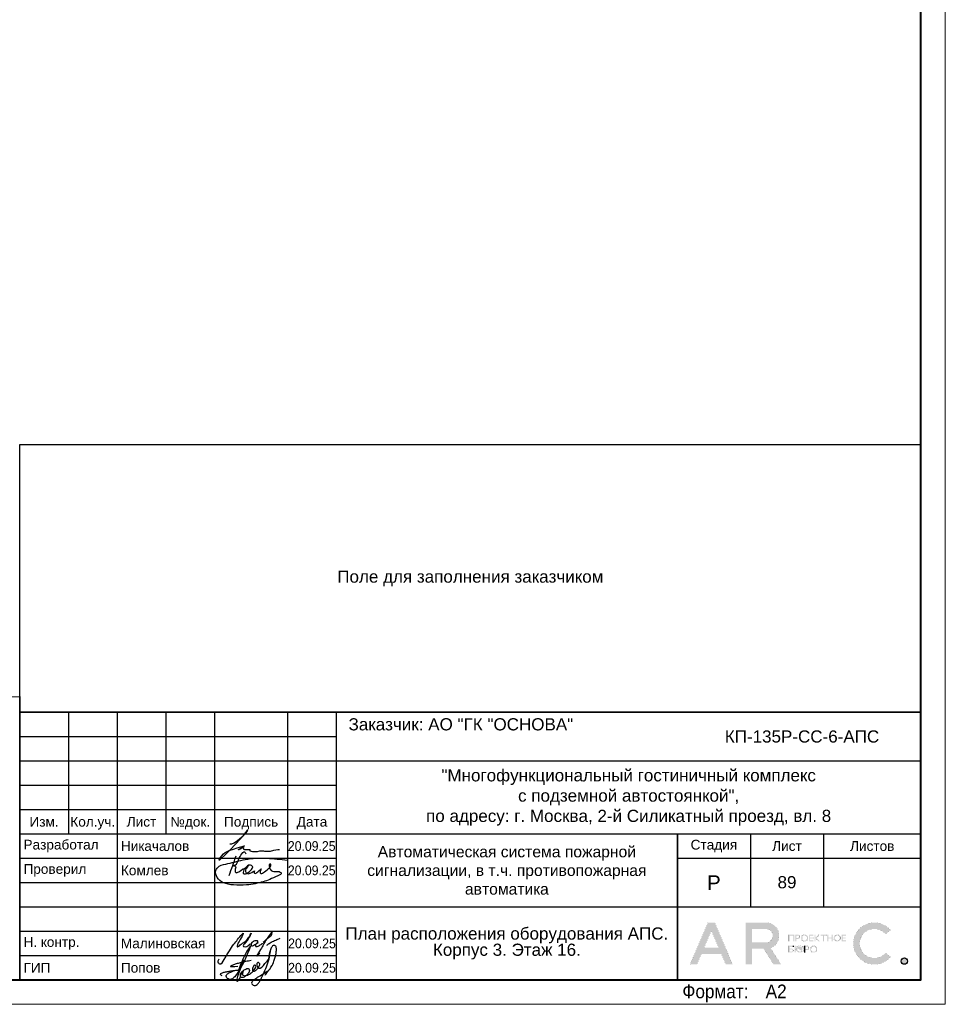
# Model space of a CAD drawing. Header units: millimetres. Extents: x -195178 to 1761886, y 140622 to 301105.
# Tile 86 of 131: x 871651 to 890651, y 182305 to 202531. Entities that reach past the tile are written whole.
import ezdxf
from ezdxf.enums import TextEntityAlignment as Align

# ---------------------------------------------------------------- set-up
doc = ezdxf.new("R2010")
doc.units = ezdxf.units.MM
doc.layers.get('Defpoints').update_dxf_attribs({"color": 252})
for name, color, linetype, lineweight in [('DB CP Оформление', 7, 'Continuous', 25), ('Охрана входов', 252, 'Continuous', 30), ('Рамка', 7, 'Continuous', 18)]:
    doc.layers.add(name, color=color, linetype=linetype, lineweight=lineweight)
doc.layers.add('DB CP Подписи', color=7, linetype='Continuous', lineweight=25, true_color=0x0a45f5)
doc.layers.add('Автоматика', color=1, linetype='Continuous')
doc.layers.add('формат', color=250, linetype='Continuous')
doc.styles.add('Arial', font='arial.ttf', dxfattribs={"width": 0.9, "height": 699.9999999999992})
doc.styles.add('CP.Text', font='arial.ttf')
doc.styles.add('CP.Text дата', font='arial.ttf', dxfattribs={"width": 0.9})

# ---------------------------------------------------------------- blocks, each defined once
blk = doc.blocks.new('*U29')
at = {"color": 0, "lineweight": 0}
blk.add_lwpolyline([(-594, 4.393872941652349e-15), (6.661338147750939e-14, 6.661338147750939e-14), (3.331937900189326e-14, 420.0000000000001), (-594.0000000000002, 420.0000000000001)], close=True, dxfattribs=at)
at = {"lineweight": 40}
blk.add_lwpolyline([(-574, 5.000000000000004), (-4.999999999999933, 5.000000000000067), (-4.999999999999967, 415.0000000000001), (-574.0000000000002, 415.0000000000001)], close=True, dxfattribs=at)
at = {"style": 'Arial', "width": 0.9}
blk.add_text('Формат:', height=2.8, dxfattribs=at).set_placement((-53.97311837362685, 1.250000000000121))
at = {"style": 'Arial', "width": 0.9, "flags": 8}
blk.add_attdef('FORMAT', (-36.87188609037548, 1.257088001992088), '', height=2.8, dxfattribs=at)
blk = doc.blocks.new('Попов')
at = {"layer": 'DB CP Подписи', "color": 160, "true_color": 0x0a45f5}
for points in [[(7.394956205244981, 7.032094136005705), (4.284556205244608, 0.8400941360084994), (3.982156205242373, 0.4944941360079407), (3.665356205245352, 0.2583778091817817), (3.190156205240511, 0.09837780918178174), (2.801356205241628, 0.2064941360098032), (2.509696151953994, 0.451294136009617), (2.383756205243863, 0.7680941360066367), (2.429696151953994, 0.9984941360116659), (2.62855620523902, 1.243294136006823), (3.319756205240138, 1.603294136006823), (3.895756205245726, 1.848094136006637), (4.370956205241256, 1.992094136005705), (4.918156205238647, 1.992094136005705)], [(7.394956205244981, 7.032094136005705), (6.962956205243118, 6.427294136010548), (4.918156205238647, 1.992094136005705)], [(8.094156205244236, 0.03369413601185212), (8.828556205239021, 0.5520941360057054), (9.980556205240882, 1.272094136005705), (10.85895620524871, 1.761694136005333), (10.41255620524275, 1.084894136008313), (11.57895620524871, 2.611294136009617), (12.16935620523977, 3.84969413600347), (12.471756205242, 4.713694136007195), (12.629696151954, 5.419294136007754), (12.689696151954, 6.2400941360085), (12.54375620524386, 6.945694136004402), (12.34215620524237, 7.075294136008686), (12.03975620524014, 7.075294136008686), (11.64969615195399, 6.6000941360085), (11.379696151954, 5.779294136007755), (11.21895620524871, 4.728094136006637), (10.72935620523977, 3.014494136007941), (9.418956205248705, 0.0336941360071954)], [(3.521356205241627, 2.971294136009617), (4.126156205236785, 3.244894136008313), (4.932556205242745, 3.475294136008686), (6.444556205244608, 3.835294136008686), (7.495756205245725, 4.080094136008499)], [(5.979696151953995, 4.069175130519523), (4.859696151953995, -0.1216221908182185), (5.311356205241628, 0.624094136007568), (5.311356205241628, 0.8688941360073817), (5.624396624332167, 1.697142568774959), (6.247356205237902, 2.150494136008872), (6.650556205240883, 2.323294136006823), (6.909756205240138, 2.323294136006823), (7.125756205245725, 2.150494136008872), (7.125756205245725, 1.747294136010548), (6.82335620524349, 1.243294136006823), (6.333756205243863, 0.7968941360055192), (5.714556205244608, 0.5088941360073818), (5.412156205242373, 0.5952941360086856), (5.49855620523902, 1.286494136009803), (5.817585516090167, 1.879286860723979), (5.714556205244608, 1.286494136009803), (5.829756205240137, 0.9552941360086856), (6.146556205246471, 0.8832941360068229), (6.794556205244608, 1.012894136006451), (7.528956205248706, 1.459294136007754), (8.119356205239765, 2.064094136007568), (8.407356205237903, 2.510494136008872), (8.407356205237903, 2.899294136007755), (8.320956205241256, 3.028894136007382), (8.090556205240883, 2.956894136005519), (7.816956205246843, 2.366494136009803), (7.816956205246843, 1.963294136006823), (7.989756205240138, 1.776094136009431), (8.364156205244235, 1.891294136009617), (8.82495620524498, 2.323294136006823), (9.055356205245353, 2.697694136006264), (9.271356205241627, 3.302494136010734), (9.012156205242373, 3.561694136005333), (8.882556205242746, 3.561694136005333), (8.709696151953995, 3.3600941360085), (8.709696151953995, 2.978377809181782), (9.039696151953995, 2.408377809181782), (10.349696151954, 3.378377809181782), (11.11969615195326, 4.410259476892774), (11.27818451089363, 5.133235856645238), (11.35539592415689, 5.654323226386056), (11.38831620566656, 5.819447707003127), (11.35539592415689, 5.654323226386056)], [(3.521356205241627, 2.971294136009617), (3.294445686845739, 2.859738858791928), (4.789696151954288, 2.859738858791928)], [(1.534156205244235, 0.8688941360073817), (1.303756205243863, 1.041694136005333), (1.217356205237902, 1.214494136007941), (1.447756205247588, 1.416094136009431), (2.038156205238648, 1.603294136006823), (2.815756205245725, 1.761694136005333), (3.506956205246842, 1.876894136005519), (4.357209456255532, 1.989153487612), (4.918156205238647, 1.992094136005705)]]:
    blk.add_spline(points, degree=3, dxfattribs=at)
at = {"layer": 'DB CP Подписи'}
blk.add_spline([(8.094156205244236, 0.03369413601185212), (7.791756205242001, -0.2544480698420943), (7.618956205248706, -0.4847058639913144), (7.618956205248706, -0.8015058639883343), (7.950156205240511, -1.060705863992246), (8.569356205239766, -1.060705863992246), (8.943756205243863, -0.7583058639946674), (9.116556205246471, -0.4991058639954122), (9.418956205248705, 0.0336941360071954)], degree=3, dxfattribs=at)
blk = doc.blocks.new('A$Cf51998ab')
at = {"layer": 'DB CP Подписи'}
for points in [[(2.024743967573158, 7.175397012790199), (0.02474396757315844, 3.175397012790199), (2.524743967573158, 0.1753970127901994), (9.524743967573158, 6.675397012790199), (17.02474396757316, 19.1753970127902), (23.52474396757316, 28.6753970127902), (29.02474396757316, 35.6753970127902), (35.52474396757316, 43.6753970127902), (36.52474396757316, 44.6753970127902), (30.02474396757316, 30.6753970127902), (28.52474396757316, 26.1753970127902), (28.52474396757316, 25.1753970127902), (31.52474396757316, 26.6753970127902), (36.02474396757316, 30.1753970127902), (43.52474396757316, 36.1753970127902), (45.52474396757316, 39.1753970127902), (47.52474396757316, 42.6753970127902), (47.52474396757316, 43.1753970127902), (48.02474396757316, 44.1753970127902), (40.52474396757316, 31.1753970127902), (37.52474396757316, 25.6753970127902), (40.52474396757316, 25.1753970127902), (47.02474396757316, 28.6753970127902), (47.52474396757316, 29.1753970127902)], [(66.52474396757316, 31.6753970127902), (75.02474396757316, 39.1753970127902), (79.02474396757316, 43.6753970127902), (79.52474396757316, 46.6753970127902), (75.02474396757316, 41.6753970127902), (69.02474396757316, 32.6753970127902), (61.02474396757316, 18.6753970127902), (57.02474396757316, 11.6753970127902), (61.52474396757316, 15.6753970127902)], [(57.52474396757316, 34.1753970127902), (54.52474396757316, 34.1753970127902), (50.02474396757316, 31.1753970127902), (49.52474396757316, 26.1753970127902), (54.02474396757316, 27.6753970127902), (56.02474396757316, 29.1753970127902), (58.02474396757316, 33.1753970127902), (57.52474396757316, 34.1753970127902)], [(59.02474396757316, 30.6753970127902), (55.49455854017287, 28.71229258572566), (55.52474396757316, 25.6753970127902), (57.52474396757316, 25.6753970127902), (62.02474396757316, 27.6753970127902), (65.02474396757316, 29.6753970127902), (65.52474396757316, 30.1753970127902)], [(71.80259313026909, 27.23596012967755), (75.18207571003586, 30.02247973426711), (81.43411698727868, 33.40007838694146), (87.77064376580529, 36.27103771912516), (91.06563812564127, 37.45319772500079)]]:
    blk.add_spline(points, degree=3, dxfattribs=at)
blk = doc.blocks.new('Лого')
at = {"layer": 'DB CP Оформление'}
h = blk.add_hatch(color=0, dxfattribs=at)
edge = h.paths.add_edge_path()
edge.add_line((-3.149615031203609, 491.8564630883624), (-2.145539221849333, 491.0307320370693))
edge.add_arc((-5.466713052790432, 493.7619962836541), 4.300000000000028, 39.43316774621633, 320.5668322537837, ccw=False)
edge.add_line((-2.145539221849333, 496.4932605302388), (-3.149615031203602, 495.6675294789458))
edge.add_arc((-5.466713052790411, 493.7619962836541), 3.000000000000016, 39.43316774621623, 320.5668322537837)
edge = h.paths.add_edge_path()
edge.add_arc((0.7039796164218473, 490.1453402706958), 0.65, 0, 360)
h.paths.add_polyline_path([(-38.91856638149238, 496.3972109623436), (-37.43639440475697, 492.9290438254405), (-40.40073835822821, 492.9290438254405)], flags=16)
edge = h.paths.add_edge_path(flags=16)
edge.add_line((-30.56831019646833, 493.9825875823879), (-27.63778042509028, 493.9825875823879))
edge.add_arc((-27.63778042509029, 495.2825875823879), 1.299999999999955, 270.0000000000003, 360.0000000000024)
edge.add_line((-26.33778042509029, 495.2825875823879), (-26.33778042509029, 495.4512324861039))
edge.add_arc((-27.63778042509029, 495.4512324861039), 1.300000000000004, 359.9999999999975, 449.9999999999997)
edge.add_line((-27.63778042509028, 496.7512324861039), (-30.56831019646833, 496.7512324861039))
edge.add_line((-30.56831019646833, 496.7512324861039), (-30.56831019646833, 493.9825875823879))
h.paths.add_polyline_path([(-35.9689509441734, 489.4953402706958), (-36.88082038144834, 491.6290438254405), (-40.956312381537, 491.6290438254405), (-41.8681818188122, 489.4953402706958), (-43.28192242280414, 489.4953402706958), (-39.6254366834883, 498.0512324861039), (-38.21169607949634, 498.0512324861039), (-34.55521034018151, 489.4953402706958)])
edge = h.paths.add_edge_path()
edge.add_line((-30.56831019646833, 489.4953402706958), (-31.86831019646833, 489.4953402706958))
edge.add_line((-31.86831019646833, 489.4953402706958), (-31.86831019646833, 498.0512324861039))
edge.add_line((-31.86831019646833, 498.0512324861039), (-27.63778042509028, 498.0512324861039))
edge.add_arc((-27.63778042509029, 495.4512324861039), 2.600000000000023, 0, 89.99999999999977, ccw=False)
edge.add_line((-25.03778042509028, 495.4512324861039), (-25.03778042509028, 495.2825875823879))
edge.add_arc((-27.63778042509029, 495.2825875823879), 2.600000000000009, -70.23716168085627, 0, ccw=False)
edge.add_line((-26.75864866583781, 492.8357268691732), (-24.6131234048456, 489.4953402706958))
edge.add_line((-24.6131234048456, 489.4953402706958), (-26.15818166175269, 489.4953402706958))
edge.add_line((-26.15818166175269, 489.4953402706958), (-28.20534579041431, 492.6825875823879))
edge.add_line((-28.20534579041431, 492.6825875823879), (-30.56831019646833, 492.6825875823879))
edge.add_line((-30.56831019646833, 492.6825875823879), (-30.56831019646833, 489.4953402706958))
edge = h.paths.add_edge_path(flags=16)
edge.add_line((-21.27053753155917, 492.6928723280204), (-21.27053753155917, 492.5228723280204))
edge.add_arc((-20.82053753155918, 492.5228723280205), 0.4499999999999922, 180.0000000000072, 270.0000000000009)
edge.add_line((-20.82053753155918, 492.0728723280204), (-20.69150461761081, 492.0728723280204))
edge.add_arc((-20.6915046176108, 492.5228723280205), 0.4500000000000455, 269.9999999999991, 359.9999999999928)
edge.add_line((-20.24150461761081, 492.5228723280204), (-20.24150461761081, 492.6928723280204))
edge.add_arc((-20.69150461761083, 492.6928723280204), 0.4500000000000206, 0, 89.99999999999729)
edge.add_line((-20.69150461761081, 493.1428723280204), (-20.82053753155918, 493.1428723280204))
edge.add_arc((-20.82053753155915, 492.6928723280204), 0.4500000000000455, 90.00000000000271, 180)
edge = h.paths.add_edge_path(flags=17)
edge.add_line((-21.62964566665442, 491.9228723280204), (-21.62964566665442, 492.5328723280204))
edge.add_line((-21.62964566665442, 492.5328723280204), (-21.45053753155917, 492.5328723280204))
edge.add_line((-21.45053753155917, 492.5328723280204), (-21.45053753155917, 492.5228723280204))
edge.add_arc((-20.85053753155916, 492.5228723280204), 0.6000000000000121, 180, 269.999999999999)
edge.add_line((-20.85053753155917, 491.9228723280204), (-20.66150461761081, 491.9228723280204))
edge.add_arc((-20.66150461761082, 492.5228723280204), 0.6000000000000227, 270.000000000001, 360)
edge.add_line((-20.06150461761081, 492.5228723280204), (-20.06150461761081, 492.6928723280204))
edge.add_arc((-20.66150461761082, 492.6928723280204), 0.6000000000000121, 0, 89.99999999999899)
edge.add_line((-20.66150461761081, 493.2928723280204), (-20.85053753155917, 493.2928723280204))
edge.add_arc((-20.85053753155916, 492.6928723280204), 0.6000000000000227, 90.00000000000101, 180)
edge.add_line((-21.45053753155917, 492.6928723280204), (-21.45053753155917, 492.6828723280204))
edge.add_line((-21.45053753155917, 492.6828723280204), (-21.62964566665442, 492.6828723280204))
edge.add_line((-21.62964566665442, 492.6828723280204), (-21.62964566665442, 493.2928723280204))
edge.add_line((-21.62964566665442, 493.2928723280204), (-21.80964566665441, 493.2928723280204))
edge.add_line((-21.80964566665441, 493.2928723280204), (-21.80964566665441, 491.9228723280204))
edge.add_line((-21.80964566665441, 491.9228723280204), (-21.62964566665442, 491.9228723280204))
edge = h.paths.add_edge_path(flags=16)
edge.add_line((-18.44160413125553, 492.6928723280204), (-18.44160413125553, 492.5228723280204))
edge.add_arc((-17.99160413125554, 492.5228723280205), 0.4499999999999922, 180.0000000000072, 270.0000000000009)
edge.add_line((-17.99160413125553, 492.0728723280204), (-17.86257121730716, 492.0728723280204))
edge.add_arc((-17.86257121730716, 492.5228723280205), 0.4500000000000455, 269.9999999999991, 359.9999999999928)
edge.add_line((-17.41257121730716, 492.5228723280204), (-17.41257121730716, 492.6928723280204))
edge.add_arc((-17.86257121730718, 492.6928723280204), 0.4500000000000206, 0, 89.99999999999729)
edge.add_line((-17.86257121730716, 493.1428723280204), (-17.99160413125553, 493.1428723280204))
edge.add_arc((-17.99160413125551, 492.6928723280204), 0.4500000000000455, 90.00000000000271, 180)
edge = h.paths.add_edge_path()
edge.add_line((-18.62160413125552, 492.6928723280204), (-18.62160413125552, 492.5228723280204))
edge.add_arc((-18.02160413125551, 492.5228723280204), 0.6000000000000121, 180, 269.999999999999)
edge.add_line((-18.02160413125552, 491.9228723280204), (-17.83257121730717, 491.9228723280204))
edge.add_arc((-17.83257121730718, 492.5228723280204), 0.6000000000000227, 270.000000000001, 360)
edge.add_line((-17.23257121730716, 492.5228723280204), (-17.23257121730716, 492.6928723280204))
edge.add_arc((-17.83257121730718, 492.6928723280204), 0.6000000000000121, 0, 89.99999999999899)
edge.add_line((-17.83257121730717, 493.2928723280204), (-18.02160413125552, 493.2928723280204))
edge.add_arc((-18.02160413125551, 492.6928723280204), 0.6000000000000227, 90.00000000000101, 180)
edge = h.paths.add_edge_path(flags=16)
edge.add_line((-13.61226025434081, 494.9777851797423), (-13.61226025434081, 494.8077851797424))
edge.add_arc((-13.16226025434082, 494.8077851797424), 0.4499999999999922, 180.0000000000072, 270.0000000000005)
edge.add_line((-13.16226025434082, 494.3577851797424), (-13.03322734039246, 494.3577851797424))
edge.add_arc((-13.03322734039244, 494.8077851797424), 0.4500000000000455, 269.9999999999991, 359.9999999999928)
edge.add_line((-12.58322734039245, 494.8077851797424), (-12.58322734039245, 494.9777851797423))
edge.add_arc((-13.03322734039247, 494.9777851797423), 0.4500000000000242, 0, 89.99999999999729)
edge.add_line((-13.03322734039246, 495.4277851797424), (-13.16226025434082, 495.4277851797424))
edge.add_arc((-13.16226025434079, 494.9777851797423), 0.4500000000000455, 90.00000000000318, 180)
edge = h.paths.add_edge_path()
edge.add_line((-13.79226025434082, 494.9777851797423), (-13.79226025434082, 494.8077851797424))
edge.add_arc((-13.19226025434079, 494.8077851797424), 0.6000000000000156, 180, 269.9999999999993)
edge.add_line((-13.19226025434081, 494.2077851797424), (-13.00322734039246, 494.2077851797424))
edge.add_arc((-13.00322734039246, 494.8077851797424), 0.6000000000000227, 270.000000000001, 360)
edge.add_line((-12.40322734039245, 494.8077851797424), (-12.40322734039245, 494.9777851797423))
edge.add_arc((-13.00322734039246, 494.9777851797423), 0.6000000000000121, 0, 89.99999999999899)
edge.add_line((-13.00322734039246, 495.5777851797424), (-13.19226025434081, 495.5777851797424))
edge.add_arc((-13.19226025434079, 494.9777851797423), 0.6000000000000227, 90.00000000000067, 180)
edge = h.paths.add_edge_path(flags=16)
edge.add_line((-20.28705089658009, 494.9777851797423), (-20.28705089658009, 494.8077851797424))
edge.add_arc((-19.8370508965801, 494.8077851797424), 0.4499999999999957, 180.0000000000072, 270.0000000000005)
edge.add_line((-19.83705089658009, 494.3577851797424), (-19.70801798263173, 494.3577851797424))
edge.add_arc((-19.70801798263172, 494.8077851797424), 0.4500000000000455, 269.9999999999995, 359.9999999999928)
edge.add_line((-19.25801798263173, 494.8077851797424), (-19.25801798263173, 494.9777851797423))
edge.add_arc((-19.70801798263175, 494.9777851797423), 0.4500000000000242, 0, 89.99999999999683)
edge.add_line((-19.70801798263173, 495.4277851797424), (-19.83705089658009, 495.4277851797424))
edge.add_arc((-19.83705089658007, 494.9777851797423), 0.4500000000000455, 90.00000000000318, 180)
edge = h.paths.add_edge_path()
edge.add_line((-20.46705089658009, 494.9777851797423), (-20.46705089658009, 494.8077851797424))
edge.add_arc((-19.86705089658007, 494.8077851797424), 0.6000000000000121, 180, 269.999999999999)
edge.add_line((-19.86705089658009, 494.2077851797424), (-19.67801798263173, 494.2077851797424))
edge.add_arc((-19.67801798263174, 494.8077851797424), 0.6000000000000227, 270.000000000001, 360)
edge.add_line((-19.07801798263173, 494.8077851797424), (-19.07801798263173, 494.9777851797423))
edge.add_arc((-19.67801798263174, 494.9777851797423), 0.6000000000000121, 0, 89.99999999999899)
edge.add_line((-19.67801798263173, 495.5777851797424), (-19.86705089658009, 495.5777851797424))
edge.add_arc((-19.86705089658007, 494.9777851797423), 0.6000000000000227, 90.00000000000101, 180)
edge = h.paths.add_edge_path(flags=16)
edge.add_arc((-19.22667760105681, 492.7878723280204), 0.1800000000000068, 270.0000000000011, 360)
edge.add_line((-19.04667760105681, 492.7878723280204), (-19.0466776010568, 492.9328723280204))
edge.add_arc((-19.22667760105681, 492.9328723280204), 0.1800000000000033, 0, 89.99999999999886)
edge.add_line((-19.2266776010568, 493.1128723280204), (-19.63443714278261, 493.1128723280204))
edge.add_line((-19.63443714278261, 493.1128723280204), (-19.6344371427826, 492.6078723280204))
edge.add_line((-19.6344371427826, 492.6078723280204), (-19.22667760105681, 492.6078723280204))
edge = h.paths.add_edge_path()
edge.add_line((-19.63443714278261, 491.9228723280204), (-19.81443714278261, 491.9228723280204))
edge.add_line((-19.81443714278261, 491.9228723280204), (-19.81443714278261, 493.2928723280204))
edge.add_line((-19.81443714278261, 493.2928723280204), (-19.2266776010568, 493.2928723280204))
edge.add_arc((-19.2266776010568, 492.9328723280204), 0.3600000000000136, 0, 89.99999999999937, ccw=False)
edge.add_line((-18.8666776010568, 492.9328723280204), (-18.86667760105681, 492.7878723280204))
edge.add_arc((-19.22667760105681, 492.7878723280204), 0.3600000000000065, -89.99999999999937, 0, ccw=False)
edge.add_line((-19.22667760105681, 492.4278723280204), (-19.63443714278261, 492.4278723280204))
edge.add_line((-19.63443714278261, 492.4278723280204), (-19.63443714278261, 491.9228723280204))
edge = h.paths.add_edge_path(flags=16)
edge.add_line((-22.41432519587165, 492.0728723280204), (-22.81592550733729, 492.0728723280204))
edge.add_line((-22.81592550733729, 492.0728723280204), (-22.81592550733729, 492.5700955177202))
edge.add_line((-22.81592550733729, 492.5700955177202), (-22.41432519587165, 492.5700955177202))
edge.add_arc((-22.41432519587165, 492.3900955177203), 0.17999999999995, -1.807620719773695e-11, 89.99999999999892, ccw=False)
edge.add_line((-22.23432519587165, 492.3900955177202), (-22.23432519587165, 492.2528723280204))
edge.add_arc((-22.41432519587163, 492.2528723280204), 0.1799999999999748, -90.00000000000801, 0, ccw=False)
h.paths.add_polyline_path([(-16.95626591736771, 495.5777851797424), (-17.51223811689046, 494.9677851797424), (-17.55459530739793, 494.9677851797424), (-17.55459530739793, 495.5777851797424), (-17.73459530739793, 495.5777851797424), (-17.73459530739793, 494.2077851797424), (-17.55459530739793, 494.2077851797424), (-17.55459530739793, 494.8177851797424), (-17.47826675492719, 494.8177851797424), (-16.92229455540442, 494.2077851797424), (-16.67874821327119, 494.2077851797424), (-17.32006333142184, 494.9114214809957), (-16.71271957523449, 495.5777851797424)])
edge = h.paths.add_edge_path()
edge.add_line((-22.10894538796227, 493.1128723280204), (-22.8159255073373, 493.1128723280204))
edge.add_line((-22.8159255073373, 493.1128723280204), (-22.81592550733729, 492.7200955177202))
edge.add_line((-22.81592550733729, 492.7200955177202), (-22.41432519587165, 492.7200955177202))
edge.add_arc((-22.41432519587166, 492.3600955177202), 0.3600000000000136, 0, 89.99999999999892, ccw=False)
edge.add_line((-22.05432519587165, 492.3600955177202), (-22.05432519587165, 492.2828723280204))
edge.add_arc((-22.41432519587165, 492.2828723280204), 0.3600000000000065, -89.99999999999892, 0, ccw=False)
edge.add_line((-22.41432519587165, 491.9228723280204), (-23.01592550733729, 491.9228723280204))
edge.add_line((-23.01592550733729, 491.9228723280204), (-23.01592550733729, 493.2928723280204))
edge.add_line((-23.01592550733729, 493.2928723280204), (-22.10894538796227, 493.2928723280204))
edge.add_line((-22.10894538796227, 493.2928723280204), (-22.10894538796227, 493.1128723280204))
h.paths.add_polyline_path([(-15.99401623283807, 495.3977851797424), (-16.45775531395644, 495.3977851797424), (-16.45775531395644, 495.5777851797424), (-15.35027715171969, 495.5777851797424), (-15.35027715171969, 495.3977851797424), (-15.81401623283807, 495.3977851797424), (-15.81401623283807, 494.2077851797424), (-15.99401623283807, 494.2077851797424)])
h.paths.add_polyline_path([(-14.219327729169, 494.9827851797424), (-14.219327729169, 495.5777851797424), (-14.039327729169, 495.5777851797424), (-14.039327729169, 494.2077851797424), (-14.219327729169, 494.2077851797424), (-14.219327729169, 494.8027851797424), (-14.92320967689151, 494.8027851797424), (-14.92320967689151, 494.2077851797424), (-15.10320967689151, 494.2077851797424), (-15.10320967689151, 495.5777851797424), (-14.92320967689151, 495.5777851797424), (-14.92320967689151, 494.9827851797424)])
h.paths.add_polyline_path([(-11.97615986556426, 494.8027851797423), (-11.97615986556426, 494.3877851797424), (-11.30687213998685, 494.3877851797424), (-11.30687213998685, 494.2077851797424), (-12.15615986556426, 494.2077851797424), (-12.15615986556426, 495.5777851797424), (-11.30687213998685, 495.5777851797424), (-11.30687213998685, 495.3977851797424), (-11.97615986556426, 495.3977851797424), (-11.97615986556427, 494.9827851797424), (-11.34484040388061, 494.9827851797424), (-11.34484040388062, 494.8027851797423)])
edge = h.paths.add_edge_path(flags=16)
edge.add_arc((-21.07411837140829, 495.0727851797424), 0.1800000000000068, 270.0000000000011, 360)
edge.add_line((-20.89411837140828, 495.0727851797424), (-20.89411837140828, 495.2177851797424))
edge.add_arc((-21.07411837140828, 495.2177851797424), 0.1800000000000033, 0, 89.99999999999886)
edge.add_line((-21.07411837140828, 495.3977851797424), (-21.48187791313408, 495.3977851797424))
edge.add_line((-21.48187791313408, 495.3977851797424), (-21.48187791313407, 494.8927851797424))
edge.add_line((-21.48187791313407, 494.8927851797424), (-21.07411837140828, 494.8927851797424))
h.paths.add_polyline_path([(-22.81592550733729, 494.2077851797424), (-23.01592550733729, 494.2077851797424), (-23.01592550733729, 495.5777851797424), (-21.90894538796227, 495.5777851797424), (-21.90894538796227, 494.2077851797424), (-22.10894538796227, 494.2077851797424), (-22.10894538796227, 495.3977851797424), (-22.81592550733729, 495.3977851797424)])
h.paths.add_polyline_path([(-18.65095050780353, 494.8027851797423), (-18.65095050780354, 494.3877851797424), (-17.98166278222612, 494.3877851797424), (-17.98166278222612, 494.2077851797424), (-18.83095050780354, 494.2077851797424), (-18.83095050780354, 495.5777851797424), (-17.98166278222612, 495.5777851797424), (-17.98166278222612, 495.3977851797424), (-18.65095050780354, 495.3977851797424), (-18.65095050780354, 494.9827851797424), (-18.01963104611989, 494.9827851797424), (-18.01963104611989, 494.8027851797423)])
edge = h.paths.add_edge_path()
edge.add_line((-21.48187791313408, 494.2077851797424), (-21.66187791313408, 494.2077851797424))
edge.add_line((-21.66187791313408, 494.2077851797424), (-21.66187791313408, 495.5777851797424))
edge.add_line((-21.66187791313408, 495.5777851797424), (-21.07411837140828, 495.5777851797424))
edge.add_arc((-21.07411837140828, 495.2177851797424), 0.3600000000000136, 0, 89.99999999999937, ccw=False)
edge.add_line((-20.71411837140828, 495.2177851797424), (-20.71411837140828, 495.0727851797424))
edge.add_arc((-21.07411837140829, 495.0727851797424), 0.3600000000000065, -89.99999999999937, 0, ccw=False)
edge.add_line((-21.07411837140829, 494.7127851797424), (-21.48187791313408, 494.7127851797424))
edge.add_line((-21.48187791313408, 494.7127851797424), (-21.48187791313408, 494.2077851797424))
edge = h.paths.add_edge_path()
edge.add_line((-19.81443714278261, 493.2928723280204), (-19.81443714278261, 491.9228723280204))
edge.add_line((-22.10894538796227, 493.2928723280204), (-22.10894538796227, 493.1128723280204))
at = {"layer": 'DB CP Оформление', "color": 0}
for p, q in [((-22.10894538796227, 493.2928723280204), (-22.10894538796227, 493.1128723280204)), ((-19.81443714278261, 493.2928723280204), (-19.81443714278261, 491.9228723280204))]:
    blk.add_line(p, q, dxfattribs=at)
at = {"layer": 'DB CP Оформление', "color": 0, "const_width": 0.01}
for points in [[(-35.9689509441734, 489.4953402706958), (-36.88082038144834, 491.6290438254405), (-40.956312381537, 491.6290438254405), (-41.8681818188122, 489.4953402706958), (-43.28192242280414, 489.4953402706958), (-39.6254366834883, 498.0512324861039), (-38.21169607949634, 498.0512324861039), (-34.55521034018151, 489.4953402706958)], [(-38.91856638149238, 496.3972109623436), (-37.43639440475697, 492.9290438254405), (-40.40073835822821, 492.9290438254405)], [(-22.81592550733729, 494.2077851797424), (-23.01592550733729, 494.2077851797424), (-23.01592550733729, 495.5777851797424), (-21.90894538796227, 495.5777851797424), (-21.90894538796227, 494.2077851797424), (-22.10894538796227, 494.2077851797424), (-22.10894538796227, 495.3977851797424), (-22.81592550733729, 495.3977851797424)], [(-18.65095050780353, 494.8027851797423), (-18.65095050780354, 494.3877851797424), (-17.98166278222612, 494.3877851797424), (-17.98166278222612, 494.2077851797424), (-18.83095050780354, 494.2077851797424), (-18.83095050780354, 495.5777851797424), (-17.98166278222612, 495.5777851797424), (-17.98166278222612, 495.3977851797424), (-18.65095050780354, 495.3977851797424), (-18.65095050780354, 494.9827851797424), (-18.01963104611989, 494.9827851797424), (-18.01963104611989, 494.8027851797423)], [(-16.95626591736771, 495.5777851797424), (-17.51223811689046, 494.9677851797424), (-17.55459530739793, 494.9677851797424), (-17.55459530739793, 495.5777851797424), (-17.73459530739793, 495.5777851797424), (-17.73459530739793, 494.2077851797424), (-17.55459530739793, 494.2077851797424), (-17.55459530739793, 494.8177851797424), (-17.47826675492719, 494.8177851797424), (-16.92229455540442, 494.2077851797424), (-16.67874821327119, 494.2077851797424), (-17.32006333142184, 494.9114214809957), (-16.71271957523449, 495.5777851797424)], [(-15.99401623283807, 495.3977851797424), (-16.45775531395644, 495.3977851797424), (-16.45775531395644, 495.5777851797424), (-15.35027715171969, 495.5777851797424), (-15.35027715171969, 495.3977851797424), (-15.81401623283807, 495.3977851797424), (-15.81401623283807, 494.2077851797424), (-15.99401623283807, 494.2077851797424)], [(-14.219327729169, 494.9827851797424), (-14.219327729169, 495.5777851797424), (-14.039327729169, 495.5777851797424), (-14.039327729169, 494.2077851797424), (-14.219327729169, 494.2077851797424), (-14.219327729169, 494.8027851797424), (-14.92320967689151, 494.8027851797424), (-14.92320967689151, 494.2077851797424), (-15.10320967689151, 494.2077851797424), (-15.10320967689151, 495.5777851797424), (-14.92320967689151, 495.5777851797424), (-14.92320967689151, 494.9827851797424)], [(-11.97615986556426, 494.8027851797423), (-11.97615986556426, 494.3877851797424), (-11.30687213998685, 494.3877851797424), (-11.30687213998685, 494.2077851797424), (-12.15615986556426, 494.2077851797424), (-12.15615986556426, 495.5777851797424), (-11.30687213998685, 495.5777851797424), (-11.30687213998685, 495.3977851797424), (-11.97615986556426, 495.3977851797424), (-11.97615986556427, 494.9827851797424), (-11.34484040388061, 494.9827851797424), (-11.34484040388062, 494.8027851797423)]]:
    blk.add_lwpolyline(points, close=True, dxfattribs=at)
for points in [[(-30.56831019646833, 489.4953402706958), (-31.86831019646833, 489.4953402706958), (-31.86831019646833, 498.0512324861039), (-27.63778042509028, 498.0512324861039, -0.414213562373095), (-25.03778042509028, 495.4512324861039), (-25.03778042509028, 495.2825875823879, -0.316436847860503), (-26.75864866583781, 492.8357268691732), (-24.6131234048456, 489.4953402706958), (-26.15818166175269, 489.4953402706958), (-28.20534579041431, 492.6825875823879), (-30.56831019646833, 492.6825875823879)], [(-3.149615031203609, 491.8564630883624), (-2.145539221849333, 491.0307320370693, -2.790346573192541), (-2.145539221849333, 496.4932605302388), (-3.149615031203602, 495.6675294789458, 2.790346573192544)], [(-30.56831019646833, 493.9825875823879), (-27.63778042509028, 493.9825875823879, 0.414213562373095), (-26.33778042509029, 495.2825875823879), (-26.33778042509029, 495.4512324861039, 0.414213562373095), (-27.63778042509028, 496.7512324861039), (-30.56831019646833, 496.7512324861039)], [(-21.48187791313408, 494.2077851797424), (-21.66187791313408, 494.2077851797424), (-21.66187791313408, 495.5777851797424), (-21.07411837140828, 495.5777851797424, -0.4142135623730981), (-20.71411837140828, 495.2177851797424), (-20.71411837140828, 495.0727851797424, -0.4142135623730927), (-21.07411837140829, 494.7127851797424), (-21.48187791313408, 494.7127851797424)], [(-20.46705089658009, 494.9777851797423), (-20.46705089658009, 494.8077851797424, 0.414213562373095), (-19.86705089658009, 494.2077851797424), (-19.67801798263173, 494.2077851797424, 0.414213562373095), (-19.07801798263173, 494.8077851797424), (-19.07801798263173, 494.9777851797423, 0.414213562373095), (-19.67801798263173, 495.5777851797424), (-19.86705089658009, 495.5777851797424, 0.414213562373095)], [(-13.79226025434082, 494.9777851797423), (-13.79226025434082, 494.8077851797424, 0.414213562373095), (-13.19226025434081, 494.2077851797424), (-13.00322734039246, 494.2077851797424, 0.414213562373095), (-12.40322734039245, 494.8077851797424), (-12.40322734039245, 494.9777851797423, 0.414213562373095), (-13.00322734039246, 495.5777851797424), (-13.19226025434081, 495.5777851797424, 0.414213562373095)], [(-21.07411837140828, 494.8927851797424, 0.4142135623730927), (-20.89411837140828, 495.0727851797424), (-20.89411837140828, 495.2177851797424, 0.4142135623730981), (-21.07411837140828, 495.3977851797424), (-21.48187791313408, 495.3977851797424), (-21.48187791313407, 494.8927851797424)], [(-20.28705089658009, 494.9777851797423), (-20.28705089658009, 494.8077851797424, 0.414213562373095), (-19.83705089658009, 494.3577851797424), (-19.70801798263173, 494.3577851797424, 0.414213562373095), (-19.25801798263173, 494.8077851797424), (-19.25801798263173, 494.9777851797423, 0.414213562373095), (-19.70801798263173, 495.4277851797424), (-19.83705089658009, 495.4277851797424, 0.414213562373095)], [(-13.61226025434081, 494.9777851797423), (-13.61226025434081, 494.8077851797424, 0.414213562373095), (-13.16226025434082, 494.3577851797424), (-13.03322734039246, 494.3577851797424, 0.414213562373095), (-12.58322734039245, 494.8077851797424), (-12.58322734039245, 494.9777851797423, 0.414213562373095), (-13.03322734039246, 495.4277851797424), (-13.16226025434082, 495.4277851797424, 0.414213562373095)], [(-22.10894538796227, 493.1128723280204), (-22.8159255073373, 493.1128723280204), (-22.81592550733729, 492.7200955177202), (-22.41432519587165, 492.7200955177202, -0.4142135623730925), (-22.05432519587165, 492.3600955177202), (-22.05432519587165, 492.2828723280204, -0.4142135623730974), (-22.41432519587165, 491.9228723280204), (-23.01592550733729, 491.9228723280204), (-23.01592550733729, 493.2928723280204), (-22.10894538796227, 493.2928723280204)], [(-22.41432519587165, 492.0728723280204), (-22.81592550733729, 492.0728723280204), (-22.81592550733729, 492.5700955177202), (-22.41432519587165, 492.5700955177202, -0.4142135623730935), (-22.23432519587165, 492.3900955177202), (-22.23432519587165, 492.2528723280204, -0.4142135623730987)], [(-21.62964566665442, 491.9228723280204), (-21.62964566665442, 492.5328723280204), (-21.45053753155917, 492.5328723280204), (-21.45053753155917, 492.5228723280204, 0.414213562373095), (-20.85053753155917, 491.9228723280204), (-20.66150461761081, 491.9228723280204, 0.414213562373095), (-20.06150461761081, 492.5228723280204), (-20.06150461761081, 492.6928723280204, 0.414213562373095), (-20.66150461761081, 493.2928723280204), (-20.85053753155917, 493.2928723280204, 0.414213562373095), (-21.45053753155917, 492.6928723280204), (-21.45053753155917, 492.6828723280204), (-21.62964566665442, 492.6828723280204), (-21.62964566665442, 493.2928723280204), (-21.80964566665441, 493.2928723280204), (-21.80964566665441, 491.9228723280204)], [(-21.27053753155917, 492.6928723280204), (-21.27053753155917, 492.5228723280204, 0.414213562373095), (-20.82053753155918, 492.0728723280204), (-20.69150461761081, 492.0728723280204, 0.414213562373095), (-20.24150461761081, 492.5228723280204), (-20.24150461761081, 492.6928723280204, 0.414213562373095), (-20.69150461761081, 493.1428723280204), (-20.82053753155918, 493.1428723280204, 0.414213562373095)], [(-19.63443714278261, 491.9228723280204), (-19.81443714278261, 491.9228723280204), (-19.81443714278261, 493.2928723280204), (-19.2266776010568, 493.2928723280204, -0.4142135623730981), (-18.8666776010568, 492.9328723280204), (-18.86667760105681, 492.7878723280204, -0.4142135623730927), (-19.22667760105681, 492.4278723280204), (-19.63443714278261, 492.4278723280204)], [(-19.22667760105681, 492.6078723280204, 0.4142135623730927), (-19.04667760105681, 492.7878723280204), (-19.0466776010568, 492.9328723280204, 0.4142135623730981), (-19.2266776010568, 493.1128723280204), (-19.63443714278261, 493.1128723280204), (-19.6344371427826, 492.6078723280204)], [(-18.62160413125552, 492.6928723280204), (-18.62160413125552, 492.5228723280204, 0.414213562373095), (-18.02160413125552, 491.9228723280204), (-17.83257121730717, 491.9228723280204, 0.414213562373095), (-17.23257121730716, 492.5228723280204), (-17.23257121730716, 492.6928723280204, 0.414213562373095), (-17.83257121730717, 493.2928723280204), (-18.02160413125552, 493.2928723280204, 0.414213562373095)], [(-18.44160413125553, 492.6928723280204), (-18.44160413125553, 492.5228723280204, 0.414213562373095), (-17.99160413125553, 492.0728723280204), (-17.86257121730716, 492.0728723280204, 0.414213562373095), (-17.41257121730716, 492.5228723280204), (-17.41257121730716, 492.6928723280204, 0.414213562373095), (-17.86257121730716, 493.1428723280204), (-17.99160413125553, 493.1428723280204, 0.414213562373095)]]:
    blk.add_lwpolyline(points, format="xyb", close=True, dxfattribs=at)
at = {"layer": 'DB CP Оформление', "color": 0}
blk.add_circle((0.7039796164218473, 490.1453402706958), 0.65, dxfattribs=at)
at = {"layer": 'Defpoints', "color": 0}
blk.add_lwpolyline([(-45.89650028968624, 501.2732863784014), (4.103499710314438, 501.2732863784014), (4.103499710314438, 486.2732863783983), (-45.89650028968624, 486.2732863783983)], close=True, dxfattribs=at)
blk = doc.blocks.new('A$C5BE547C8')
at = {"layer": 'DB CP Подписи', "color": 160, "true_color": 0x0a45f5}
for points in [[(12.77064067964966, 273.4620631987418), (54.9465189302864, 284.4855278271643), (94.154754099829, 355.2698806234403), (190.2780455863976, 461.4464249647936), (197.8667517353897, 439.9583000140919)], [(553.6754189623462, 292.4671654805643), (541.1363445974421, 294.8536106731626), (543.5881781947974, 221.3447915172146), (618.3679039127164, 188.8783703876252), (688.8570107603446, 181.5274854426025), (702.341915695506, 169.2760206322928), (655.1448083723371, 128.8461685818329), (445.8771119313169, 43.72502877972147), (210.5232081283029, -1.356840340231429), (25.1820216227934, -2.336883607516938), (-119.9528827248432, 30.00445333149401), (-207.229957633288, 105.4676031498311), (-226.8427679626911, 202.491644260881), (-177.8107121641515, 263.2541753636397), (-54.24994114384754, 301.4757719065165), (189.9297362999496, 360.2782164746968), (498.8316938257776, 377.9189649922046), (787.0024744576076, 349.3846527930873)], [(-36.17550682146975, 134.4371501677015), (61.71678818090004, 412.4869762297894)], [(97.94904722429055, 183.3650324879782), (177.0679458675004, 224.8184770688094), (161.8986921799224, 163.5096667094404), (207.1457470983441, 161.4226177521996), (266.314922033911, 204.5548820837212), (296.9437179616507, 255.3396693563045), (253.785020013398, 280.3842265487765), (197.7158576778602, 243.8061435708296), (177.076149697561, 224.897245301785)], [(240.4512582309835, 278.160545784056), (216.6761126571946, 242.9138925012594), (193.0570860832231, 200.9501308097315), (214.3763311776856, 163.8837520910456), (260.4151262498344, 165.1061032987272), (324.2741268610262, 195.7046833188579), (317.2758679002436, 178.2197674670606), (323.3993369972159, 165.9803596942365), (371.5122399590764, 186.0879841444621), (421.3747226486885, 228.0517155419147), (401.2547955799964, 186.9622102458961), (414.3764636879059, 162.4833644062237), (464.2389463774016, 183.4652452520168), (539.4700353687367, 247.2851138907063), (556.5207641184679, 274.5734312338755), (553.6754189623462, 292.4671654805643)], [(12.77064067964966, 273.4620631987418), (53.68175455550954, 259.2054039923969), (47.35787273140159, 207.3811667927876), (60.00563637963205, 173.2529950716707), (97.94904722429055, 183.3650324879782)]]:
    blk.add_spline(points, degree=3, dxfattribs=at)
blk = doc.blocks.new('Никачалов')
blk.add_lwpolyline([(-307.2528087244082, -10.52482762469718), (-266.7209943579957, -10.52482762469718), (-217.2917009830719, 12.19796214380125), (-151.053767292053, 56.65713122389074), (-104.5903002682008, 97.1639252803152), (-42.3079472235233, 148.5397506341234), (-2.762450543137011, 181.1417946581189), (25.90605847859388, 213.7455219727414), (43.7010164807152, 235.4819012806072), (55.56432182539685, 255.2404097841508), (61.49597449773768, 269.0720390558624), (48.64291482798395, 267.0958515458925), (20.96416013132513, 227.5771512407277), (-26.48906123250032, 171.2625404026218), (-43.29770154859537, 147.551656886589), (-106.566372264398, 73.45304175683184), (-171.8145516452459, 1.330614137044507), (-320.1058683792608, -151.8054015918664), (-406.1148320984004, -241.7118334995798), (-487.1818974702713, -312.8461673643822), (-518.8162328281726, -343.4720238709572), (-528.703466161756, -345.4482113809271), (-526.7239574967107, -334.5808633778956), (-516.8401608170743, -316.7968590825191), (-494.0998678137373, -283.2067213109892), (-477.294664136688, -261.4703420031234), (-435.7730954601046, -217.0111729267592), (-400.1831794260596, -188.3598206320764), (-362.6171914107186, -168.6013121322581), (-318.1297963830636, -150.8173078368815), (-234.0969046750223, -118.213580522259), (-154.0195936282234, -90.55032198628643), (-5.728276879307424, -52.01971543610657), (-125.3510846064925, -134.0213973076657), (-130.2929829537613, -133.0333035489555), (-128.316910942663, -131.0571160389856), (-95.39726961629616, -111.8204287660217), (-59.85203000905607, -95.76348443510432), (-27.71938084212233, -87.49177623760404), (-25.77080201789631, -90.41229184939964), (-29.66795968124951, -102.5757764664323), (-30.15252690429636, -110.3610126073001), (-29.17995580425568, -115.7122051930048), (-24.3102270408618, -121.0650810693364), (-17.49535610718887, -123.4974413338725), (-8.24390245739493, -125.9314848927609), (2.468126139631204, -127.3909010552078), (14.15272583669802, -127.3909010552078), (101.7906602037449, -127.3909010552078), (105.0348549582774, -129.2711407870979), (104.8664592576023, -152.815378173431), (110.9218312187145, -158.3651994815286), (128.4246742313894, -163.9133375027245), (156.4780234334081, -166.202617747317), (264.0107071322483, -165.9518068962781), (307.6251938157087, -158.1497378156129), (346.3905716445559, -151.961947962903), (383.8122205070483, -151.961947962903), (403.5351374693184, -158.7119581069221), (436.9152894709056, -161.67118948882), (526.11689822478, -161.927050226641), (598.5373598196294, -138.5208429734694), (676.6111056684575, -125.8742528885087), (713.761259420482, -126.4129070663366)])
blk = doc.blocks.new('ауацуа')
at = {"layer": 'DB CP Оформление'}
for p, q in [((-901444.4389830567, -47611.55045884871), (-882944.4389830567, -47611.55045884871)), ((-901444.4389830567, -53111.55045884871), (-901444.4389830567, -47611.55045884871)), ((-900444.4389830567, -47611.55045884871), (-900444.4389830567, -50111.55045884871)), ((-899444.4389830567, -47611.55045884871), (-899444.4389830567, -53111.55045884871)), ((-898444.4389830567, -47611.55045884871), (-898444.4389830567, -50111.55045884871)), ((-897444.4389830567, -47611.55045884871), (-897444.4389830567, -53111.55045884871)), ((-895944.4389830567, -47611.55045884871), (-895944.4389830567, -53111.55045884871)), ((-894944.4389830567, -53111.55045884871), (-894944.4389830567, -47612.58197722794)), ((-901444.4389830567, -48111.55045884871), (-894944.4389830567, -48111.55045884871)), ((-901444.4389830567, -48611.55045884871), (-894944.4389830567, -48611.55045884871)), ((-894944.4389830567, -48611.55045884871), (-882944.4389830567, -48611.55045884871)), ((-901444.4389830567, -49111.55045884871), (-894944.4389830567, -49111.55045884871)), ((-901444.4389830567, -49611.55045884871), (-894944.4389830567, -49611.55045884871)), ((-901444.4389830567, -50111.55045884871), (-882944.4389830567, -50111.55045884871)), ((-887944.4389830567, -53111.55045884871), (-887944.4389830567, -50111.55045884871)), ((-887944.4389830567, -50111.55045884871), (-887944.4389830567, -53111.55045884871)), ((-886444.4389830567, -50111.55045884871), (-886444.4389830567, -51611.55045884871)), ((-884944.4389830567, -50111.55045884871), (-884944.4389830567, -51611.55045884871)), ((-901444.4389830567, -50611.55045884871), (-894944.4389830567, -50611.55045884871)), ((-887944.4389830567, -50611.55045884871), (-882944.4389830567, -50611.55045884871)), ((-901444.4389830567, -51111.55045884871), (-894944.4389830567, -51111.55045884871)), ((-901444.4389830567, -51611.55045884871), (-894944.4389830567, -51611.55045884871)), ((-894944.4389830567, -51611.55045884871), (-882944.4389830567, -51611.55045884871)), ((-901444.4389830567, -52111.55045884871), (-894944.4389830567, -52111.55045884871)), ((-901444.4389830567, -52611.55045884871), (-894944.4389830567, -52611.55045884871)), ((-901444.4389830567, -53111.55045884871), (-882944.4389830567, -53111.55045884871))]:
    blk.add_line(p, q, dxfattribs=at)
at = {"layer": 'DB CP Оформление', "ltscale": 100}
blk.add_line((-882944.4389830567, -53111.55045884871), (-882944.4389830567, -47611.55045884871), dxfattribs=at)
at = {"layer": 'DB CP Оформление'}
blk.add_lwpolyline([(-887944.4389830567, -51611.55045884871), (-882944.4389830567, -51611.55045884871), (-882944.4389830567, -53111.55045884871), (-887944.4389830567, -53111.55045884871)], close=True, dxfattribs=at)
at = {"layer": 'DB CP Оформление', "color": 0, "xscale": 100, "yscale": 100, "zscale": 100}
blk.add_blockref('Лого', (-883354.7889540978, -101738.8790966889), dxfattribs=at)
at = {"layer": 'DB CP Подписи'}
blk.add_blockref('Никачалов', (-896824.2117446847, -50303.85781468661), dxfattribs=at)
at = {"layer": 'DB CP Подписи', "color": 160, "true_color": 0x0a45f5, "xscale": 1.445624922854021, "yscale": 1.445624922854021, "zscale": 1.445624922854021}
blk.add_blockref('A$C5BE547C8', (-897091.0831624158, -51157.1531102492), dxfattribs=at)
at = {"layer": 'DB CP Подписи'}
for name, p, xscale, yscale, zscale in [('A$Cf51998ab', (-897379.3541802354, -52782.28930560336), 14.0625, 14.0625, 14.0625), ('Попов', (-897444.4389830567, -53111.55045884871), 100, 100, 100)]:
    blk.add_blockref(name, p, dxfattribs=dict(at, xscale=xscale, yscale=yscale, zscale=zscale))
at = {"layer": 'DB CP Оформление', "style": 'CP.Text'}
for s, p in [('Изм.', (-900944.4389830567, -49861.55045884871)), ('Кол.уч.', (-899944.4389830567, -49861.55045884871)), ('Лист', (-898944.4389830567, -49861.55045884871)), ('№док.', (-897944.4389830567, -49861.55045884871)), ('Подпись', (-896694.4389830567, -49861.55045884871)), ('Дата', (-895444.4389830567, -49861.55045884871))]:
    blk.add_text(s, height=200, dxfattribs=at).set_placement(p, align=Align.MIDDLE_CENTER)
at = {"layer": 'DB CP Оформление'}
for s, insert, char_height, width, attachment_point, style in [('\\pxi1,t1;Заказчик: АО "ГК "ОСНОВА"', (-894944.4389830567, -47861.55045884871), 250, 8500, 4, 'CP.Text'), ('КП-135Р-СС-6-АПС', (-886970.4668877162, -48111.55045884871), 250, 3500.000000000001, 4, 'CP.Text'), ('"Многофункциональный гостиничный комплекс ^Jс подземной автостоянкой", \\Pпо адресу: г. Москва, 2-й Силикатный проезд, вл. 8', (-888944.4389830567, -49361.55045884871), 250, 12000, 5, 'CP.Text'), (' Разработал', (-901444.4389830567, -50361.55045884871), 200, 1999.999999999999, 4, 'CP.Text'), (' Никачалов', (-899444.4389830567, -50361.55045884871), 200, 1999.999999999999, 4, 'CP.Text'), ('20.09.25', (-895450.4190462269, -50361.55045884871), 200, 1000, 5, 'CP.Text дата'), ('\\pxl0.2375,r0.2375;Автоматическая система пожарной сигнализации, в т.ч. противопожарная автоматика', (-891444.4389830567, -50861.55045884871), 230, 6999.999999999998, 5, 'CP.Text'), ('Стадия', (-887194.4389830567, -50361.55045884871), 200, 1499.999999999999, 5, 'CP.Text'), ('Лист', (-885694.4389830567, -50361.55045884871), 200, 1499.999999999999, 5, 'CP.Text'), ('Листов', (-883944.4389830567, -50361.55045884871), 200, 2000, 5, 'CP.Text'), (' Проверил', (-901444.4389830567, -50861.55045884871), 200, 1999.999999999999, 4, 'CP.Text'), (' Комлев', (-899444.4389830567, -50861.55045884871), 200, 1999.999999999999, 4, 'CP.Text'), ('20.09.25', (-895450.4190462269, -50861.55045884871), 200, 1000, 5, 'CP.Text дата'), ('Р', (-887194.4389830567, -51111.55045884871), 300, 1499.999999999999, 5, 'CP.Text'), (' Н. контр.', (-901444.4389830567, -52361.55045884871), 200, 1999.999999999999, 4, 'CP.Text'), (' Малиновская', (-899444.4389830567, -52361.55045884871), 200, 1999.999999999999, 4, 'CP.Text'), ('20.09.25', (-895444.4389830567, -52361.55045884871), 200, 1000, 5, 'CP.Text дата'), (' ГИП', (-901444.4389830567, -52861.55045884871), 200, 1999.999999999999, 4, 'CP.Text'), (' Попов', (-899444.4389830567, -52861.55045884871), 200, 1999.999999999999, 4, 'CP.Text'), ('20.09.25', (-895444.4389830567, -52861.55045884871), 200, 1000, 5, 'CP.Text дата')]:
    blk.add_mtext(s, dxfattribs=dict(at, insert=insert, char_height=char_height, width=width, attachment_point=attachment_point, style=style))

msp = doc.modelspace()

# ---------------------------------------------------------------- linework, layer by layer
at = {"layer": 'Defpoints', "color": 0, "lineweight": 18, "ltscale": 0.008333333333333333}
msp.add_line((879053.859381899, 188297.0952578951), (890150.6697930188, 188297.0952578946), dxfattribs=at)
at = {"layer": 'Defpoints'}
for points in [[(871650.6697930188, 193804.7841227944), (890150.6697930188, 193804.7841227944), (890150.6697930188, 188304.7841228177), (871650.6697930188, 188304.7841228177)], [(871650.6697930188, 188304.7841228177), (890150.6697930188, 188304.7841228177), (890150.6697930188, 182804.784122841), (871650.6697930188, 182804.784122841)]]:
    msp.add_lwpolyline(points, close=True, dxfattribs=at)
at = {"layer": 'Defpoints', "color": 3, "lineweight": 30}
msp.add_lwpolyline([(862987.6697930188, 188615.784122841), (871650.6697930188, 188626.784122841), (871650.6697930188, 182804.784122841), (862987.6697930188, 182793.784122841)], close=True, dxfattribs=at)
at = {"layer": 'Охрана входов', "color": 0, "lineweight": 18, "ltscale": 0.008333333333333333}
msp.add_line((890150.6697930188, 190033.0945672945), (890150.6710202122, 188297.0952578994), dxfattribs=at)
at = {"layer": 'Рамка'}
for p in [(890150.6697930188, 188304.784122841), (871650.6697930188, 182804.784122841)]:
    msp.add_line(p, (890150.6697930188, 182804.784122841), dxfattribs=at)
msp.add_lwpolyline([(833250.6697930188, 182804.784122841), (890150.6697930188, 182804.784122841), (890150.6697930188, 223804.784122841), (833250.6697930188, 223804.784122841)], close=True, dxfattribs=at)

# ---------------------------------------------------------------- block references
msp.add_blockref('ауацуа', (1773095.108776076, 235916.3345816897))
at = {"layer": 'формат', "xscale": 100, "yscale": 100, "zscale": 100}
msp.add_blockref('*U29', (890650.6697930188, 182304.784122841), dxfattribs=at).add_auto_attribs({'FORMAT': 'А2'})

# ---------------------------------------------------------------- texts
at = {"layer": 'Defpoints', "insert": (880900.6697222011, 191054.784170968), "char_height": 250, "width": 18500, "attachment_point": 5, "style": 'CP.Text'}
msp.add_mtext('\\pxl0.2375,r0.2375;Поле для заполнения заказчиком', dxfattribs=at)
at = {"layer": 'Автоматика', "color": 7, "insert": (881650.669793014, 183554.784122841), "char_height": 250, "width": 6999.999999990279, "attachment_point": 5, "line_spacing_factor": 0.8, "style": 'CP.Text'}
msp.add_mtext('\\pxqc;План расположения оборудования АПС.\\PКорпус 3. Этаж 16. ', dxfattribs=at)
at = {"layer": 'Рамка', "style": 'CP.Text'}
msp.add_text('89', height=250, dxfattribs=at).set_placement((887401.2811792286, 184813.1578994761), align=Align.MIDDLE_CENTER)

doc.saveas('drawing.dxf')
